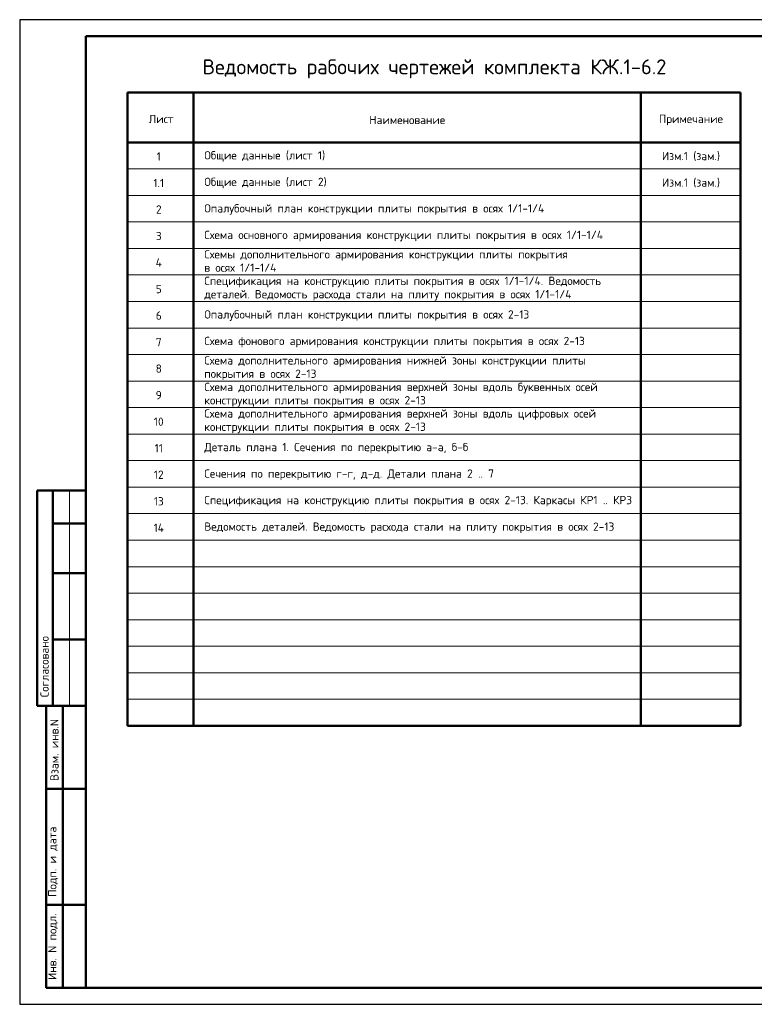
# Model space of a CAD drawing. Header units: millimetres. Extents: x 0 to 42000, y 0 to 29700.
# Tile 1 of 4: x 0 to 22170, y 0 to 29700. Entities that reach past the tile are written whole.
import ezdxf

# ---------------------------------------------------------------- set-up
doc = ezdxf.new("R2010")
doc.units = ezdxf.units.MM
doc.layers.add('Standard', color=7, linetype='Continuous', lineweight=25)
doc.layers.add('Общий01', color=7, linetype='Continuous', lineweight=13)
doc.styles.add('ISOCPEUR', font='isocpeur.ttf')

msp = doc.modelspace()

# ---------------------------------------------------------------- linework, layer by layer
at = {"layer": 'Standard', "color": 7, "linetype": 'Continuous', "lineweight": 25, "transparency": 33554687}
msp.add_line((2000, 29200), (2000, 1058), dxfattribs=at)
at = {"layer": 'Standard', "color": 7, "linetype": 'Continuous', "lineweight": 50, "transparency": 33554687}
for p, q in [((3250, 27500), (21750, 27500)), ((3250, 27500), (3250, 8400)), ((5250, 27500), (5250, 8400)), ((18750, 27500), (18750, 8400)), ((21750, 27500), (21750, 8400)), ((3250, 26000), (21750, 26000)), ((6, 15500), (0, 15500)), ((2000, 15500), (527, 15500)), ((527, 15500), (527, 9000)), ((527, 15500), (527, 9000)), ((1000, 15500), (1000, 9000)), ((2000, 14500), (1000, 14500)), ((2000, 13000), (1000, 13000)), ((2000, 11000), (1000, 11000)), ((0, 9000), (6, 9000)), ((527, 9000), (2000, 9000)), ((800, 500), (800, 9000)), ((800, 500), (800, 9000)), ((1300, 500), (1300, 9000)), ((3250, 8400), (21750, 8400)), ((800, 6500), (2000, 6500)), ((800, 3000), (2000, 3000)), ((2000, 500), (800, 500))]:
    msp.add_line(p, q, dxfattribs=at)
at = {"layer": 'Standard', "color": 7, "linetype": 'Continuous', "lineweight": 13, "transparency": 33554687}
for p, q in [((3250, 25200), (21750, 25200)), ((3250, 24400), (21750, 24400)), ((3250, 23600), (21750, 23600)), ((3250, 22800), (21750, 22800)), ((3250, 22000), (21750, 22000)), ((3250, 21200), (21750, 21200)), ((3250, 20400), (21750, 20400)), ((3250, 19600), (21750, 19600)), ((3250, 18800), (21750, 18800)), ((3250, 18000), (21750, 18000)), ((3250, 17200), (21750, 17200)), ((3250, 16400), (21750, 16400)), ((1500, 15500), (1500, 9000)), ((3250, 15600), (21750, 15600)), ((3250, 14800), (21750, 14800)), ((3250, 14000), (21750, 14000)), ((3250, 13200), (21750, 13200)), ((3250, 12400), (21750, 12400)), ((3250, 11600), (21750, 11600)), ((3250, 10800), (21750, 10800)), ((3250, 10000), (21750, 10000)), ((3250, 9200), (21750, 9200))]:
    msp.add_line(p, q, dxfattribs=at)
at = {"layer": 'Standard', "color": 7, "linetype": 'Continuous', "lineweight": 25, "transparency": 33554687}
msp.add_lwpolyline([(0, 0), (42000, 0), (42000, 29700), (0, 29700), (0, 0)], close=True, dxfattribs=at)
at = {"layer": 'Standard', "color": 7, "linetype": 'Continuous', "lineweight": 50, "transparency": 33554687}
msp.add_lwpolyline([(2000, 29200), (41500, 29200), (41500, 500), (2000, 500), (2000, 29200)], close=True, dxfattribs=at)

# ---------------------------------------------------------------- texts
at = {"layer": 'Standard', "color": 7, "linetype": 'Continuous', "lineweight": 13, "transparency": 33554687, "char_height": 250, "style": 'ISOCPEUR'}
for s, insert, width, attachment_point in [('\\A1;{\\fISOCPEUR|i0|b0;\\H250.000000;\\W1.000000;\\C7;Общие данные (лист 1)}\\P', (5572, 25575), 3696.6, 4), ('\\A1;Изм.1 (зам.)', (20258, 25575), 1921.62, 5), ('\\A1;{\\fISOCPEUR|i0|b0;\\H250.000000;\\W1.000000;\\C7;1}\\P', (4197, 25575), 194.44, 5), ('\\A1;{\\fISOCPEUR|i0|b0;\\H250.000000;\\W1.000000;\\C7;Общие данные (лист 2)}\\P', (5572, 24775), 3748.3, 4), ('\\A1;Изм.1 (зам.)', (20258, 24775), 1921.62, 5), ('\\A1;{\\fISOCPEUR|i0|b0;\\H250.000000;\\W1.000000;\\C7;1.1}\\P', (4197, 24775), 410.53, 5), ('\\A1;{\\fISOCPEUR|i0|b0;\\H250.000000;\\W1.000000;\\C7;2}\\P', (4197, 23975), 272.22, 5), ('\\A1;{\\fISOCPEUR|i0|b0;\\H250.000000;\\W1.000000;\\C7;Опалубочный план конструкции плиты покрытия в осях 1/1-1/4}\\P', (5572, 23975), 10247.58, 4), ('\\A1;{\\fISOCPEUR|i0|b0;\\H250.000000;\\W1.000000;\\C7;3}\\P', (4197, 23175), 272.22, 5), ('\\A1;{\\fISOCPEUR|i0|b0;\\H250.000000;\\W1.000000;\\C7;4}\\P', (4197, 22375), 300, 5), ('\\A1;{\\fISOCPEUR|i0|b0;\\H250.000000;\\W1.000000;\\C7;5}\\P', (4197, 21575), 272.22, 5), ('\\A1;{\\fISOCPEUR|i0|b0;\\H250.000000;\\W1.000000;\\C7;6}\\P', (4197, 20775), 272.22, 5), ('\\A1;{\\fISOCPEUR|i0|b0;\\H250.000000;\\W1.000000;\\C7;7}\\P', (4197, 19975), 272.22, 5), ('\\A1;{\\fISOCPEUR|i0|b0;\\H250.000000;\\W1.000000;\\C7;8}\\P', (4197, 19175), 272.22, 5), ('\\A1;{\\fISOCPEUR|i0|b0;\\H250.000000;\\W1.000000;\\C7;9}\\P', (4197, 18375), 272.22, 5), ('\\A1;{\\fISOCPEUR|i0|b0;\\H250.000000;\\W1.000000;\\C7;10}\\P', (4197, 17575), 393.75, 5), ('\\A1;{\\fISOCPEUR|i0|b0;\\H250.000000;\\W1.000000;\\C7;Деталь плана 1. Сечения по перекрытию а-а, б-б}\\P', (5572, 16775), 8098.45, 4), ('\\A1;{\\fISOCPEUR|i0|b0;\\H250.000000;\\W1.000000;\\C7;11}\\P', (4197, 16775), 328.12, 5), ('\\A1;{\\fISOCPEUR|i0|b0;\\H250.000000;\\W1.000000;\\C7;12}\\P', (4197, 15975), 393.75, 5), ('\\A1;{\\fISOCPEUR|i0|b0;\\H250.000000;\\W1.000000;\\C7;Сечения по перекрытию г-г, д-д. Детали плана 2 .. 7}\\P', (5572, 15975), 8724.28, 4), ('\\A1;{\\fISOCPEUR|i0|b0;\\H250.000000;\\W1.000000;\\C7;Спецификация на конструкцию плиты покрытия в осях 2-13. Каркасы КР1 .. КР3}\\P', (5572, 15175), 12936.05, 4), ('\\A1;{\\fISOCPEUR|i0|b0;\\H250.000000;\\W1.000000;\\C7;13}\\P', (4197, 15175), 393.75, 5), ('\\A1;{\\fISOCPEUR|i0|b0;\\H250.000000;\\W1.000000;\\C7;Ведомость деталей. Ведомость расхода стали на плиту покрытия в осях 2-13}\\P', (5572, 14375), 12749.02, 4), ('\\A1;{\\fISOCPEUR|i0|b0;\\H250.000000;\\W1.000000;\\C7;14}\\P', (4197, 14375), 420.59, 5)]:
    msp.add_mtext(s, dxfattribs=dict(at, insert=insert, width=width, attachment_point=attachment_point))
at = {"layer": 'Standard', "color": 7, "linetype": 'Continuous', "lineweight": -3, "transparency": 33554687, "char_height": 250, "attachment_point": 4, "style": 'ISOCPEUR'}
for s, insert, width in [('\\A1;{\\fISOCPEUR|i0|b0;\\H250.000000;\\W1.000000;\\C7;Схема основного армирования конструкции плиты покрытия в осях 1/1-1/4}\\P', (5572, 23175), 12147.96), ('\\A1;{\\fISOCPEUR|i0|b0;\\H250.000000;\\W1.000000;\\C7;Опалубочный план конструкции плиты покрытия в осях 2-13}\\P', (5572, 20775), 9798.72), ('\\A1;{\\fISOCPEUR|i0|b0;\\H250.000000;\\W1.000000;\\C7;Схема фонового армирования конструкции плиты покрытия в осях 2-13}\\P', (5572, 19975), 11598.92)]:
    msp.add_mtext(s, dxfattribs=dict(at, insert=insert, width=width))
at = {"layer": 'Standard', "color": 7, "linetype": 'Continuous', "lineweight": -3, "transparency": 33554687, "char_height": 250, "attachment_point": 1, "line_spacing_factor": 0.963855}
for s, insert, width in [('\\A1;{\\fISOCPEUR|i0|b0;\\H250.000000;\\W1.000000;\\C7;Схемы дополнительного армирования конструкции плиты покрытия}\\P{\\fISOCPEUR|i0|b0;\\H250.000000;\\W1.000000;\\C7;в осях 1/1-1/4}\\P', (5572, 22747), 10841.88), ('\\A1;{\\fISOCPEUR|i0|b0;\\H250.000000;\\W1.000000;\\C7;Спецификация на конструкцию плиты покрытия в осях 1/1-1/4. Ведомость}\\P{\\fISOCPEUR|i0|b0;\\H250.000000;\\W1.000000;\\C7;деталей. Ведомость расхода стали на плиту покрытия в осях 1/1-1/4}\\P', (5572, 21947), 12004.42), ('\\A1;{\\fISOCPEUR|i0|b0;\\H250.000000;\\W1.000000;\\C7;Схема дополнительного армирования нижней зоны конструкции плиты}\\P{\\fISOCPEUR|i0|b0;\\H250.000000;\\W1.000000;\\C7;покрытия в осях 2-13}\\P', (5572, 19547), 11329.38), ('\\A1;{\\fISOCPEUR|i0|b0;\\H250.000000;\\W1.000000;\\C7;Схема дополнительного армирования верхней зоны вдоль буквенных осей}\\P{\\fISOCPEUR|i0|b0;\\H250.000000;\\W1.000000;\\C7;конструкции плиты покрытия в осях 2-13}\\P', (5572, 18747), 11829.42), ('\\A1;{\\fISOCPEUR|i0|b0;\\H250.000000;\\W1.000000;\\C7;Схема дополнительного армирования верхней зоны вдоль цифровых осей}\\P{\\fISOCPEUR|i0|b0;\\H250.000000;\\W1.000000;\\C7;конструкции плиты покрытия в осях 2-13}\\P', (5572, 17947), 11729.38)]:
    msp.add_mtext(s, dxfattribs=dict(at, insert=insert, width=width))
at = {"layer": 'Standard', "color": 7, "linetype": 'Continuous', "lineweight": 50, "transparency": 33554687, "char_height": 250, "attachment_point": 7, "rotation": 90, "style": 'ISOCPEUR'}
for s, insert, width in [('\\A1;{\\fISOCPEUR|i0|b0;\\H250.000000;\\W1.000000;\\C7;Согласовано}\\P', (875, 9261), 2071.88), ('\\A1;{\\fISOCPEUR|i0|b0;\\H250.000000;\\W1.000000;\\C7;Взам. инв.N}\\P', (1173, 6736), 1909.1), ('\\A1;{\\fISOCPEUR|i0|b0;\\H250.000000;\\W1.000000;\\C7;Подп. и дата}\\P', (1149, 3242), 2197.06), ('\\A1;{\\fISOCPEUR|i0|b0;\\H250.000000;\\W1.000000;\\C7;Инв. N подл.}\\P', (1149, 734), 2021.79)]:
    msp.add_mtext(s, dxfattribs=dict(at, insert=insert, width=width))
at = {"layer": 'Общий01', "transparency": 33554687, "attachment_point": 5, "style": 'ISOCPEUR'}
for s, insert, char_height, width in [('\\A1;{\\fISOCPEUR|i0|b0;\\H450.000000;\\W1.000000;\\C7;Ведомость рабочих чертежей комплекта КЖ.1-6.2}\\P', (12517, 28217), 450, 14487.2), ('\\A1;{\\fISOCPEUR|i0|b0;\\H250.000000;\\W1.000000;\\C7;Лист}\\P', (4268, 26704), 250, 867.19), ('\\A1;{\\fISOCPEUR|i0|b0;\\H250.000000;\\W1.000000;\\C7;Наименование}\\P', (11697, 26675), 250, 2322.22), ('\\A1;{\\fISOCPEUR|i0|b0;\\H250.000000;\\W1.000000;\\C7;Примечание}\\P', (20258, 26675), 250, 1946.67)]:
    msp.add_mtext(s, dxfattribs=dict(at, insert=insert, char_height=char_height, width=width))

doc.saveas('drawing.dxf')
